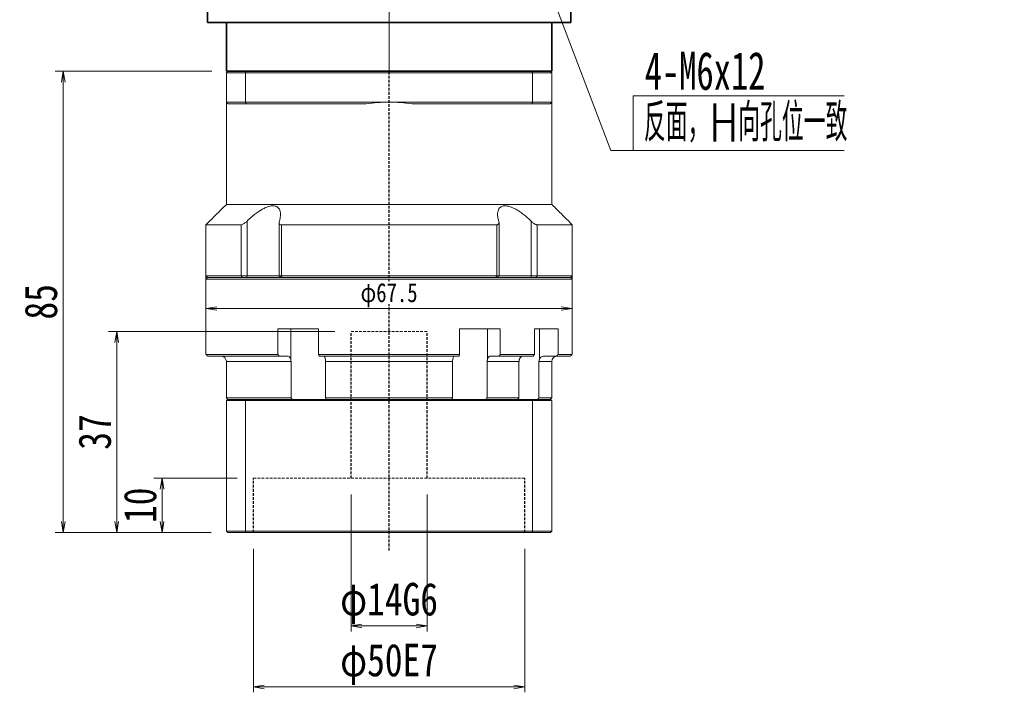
# Model space of a CAD drawing. Header units: millimetres. Extents: x -15 to 590, y -8 to 408.
# Tile 3 of 6: x 92 to 273, y 135 to 259. Entities that reach past the tile are written whole.
import ezdxf

# ---------------------------------------------------------------- set-up
doc = ezdxf.new("R2010")
doc.units = ezdxf.units.MM
doc.linetypes.add('DASHED', pattern=[0.75, 0.5, -0.25])
doc.linetypes.add('点画线', pattern=[18, 12, -2, 2, -2])
for name, color, linetype, lineweight in [('EB0_1', 7, 'Continuous', 35), ('中心线层', 1, '点画线', 18), ('尺寸线层', 3, 'Continuous', 18), ('粗实线层', 7, 'Continuous', 35)]:
    doc.layers.add(name, color=color, linetype=linetype, lineweight=lineweight)
doc.styles.add('TH_GBDIM', font='romans.shx', dxfattribs={"width": 0.8, "bigfont": 'gbcbig.shx'})
doc.styles.add('宋体', font='SimSun.ttf', dxfattribs={"width": 0.8})
doc.styles.add('标准', font='txt', dxfattribs={"width": 0.667})
doc.dimstyles.new('A水平标注$0', dxfattribs={"dimtxt": 3.5, "dimasz": 2, "dimexe": 1.5, "dimexo": 3, "dimgap": 1.1, "dimtad": 1, "dimtoh": 1, "dimdec": 4, "dimdsep": 46, "dimtxsty": '宋体', "dimblk": 'OPEN', "dimcen": 3, "dimclrd": 3, "dimclre": 3, "dimclrt": 6, "dimadec": 0, "dimazin": 0, "dimtm": 1e-09, "dimtfac": 1, "dimtdec": 4, "dimtix": 1, "dimtmove": 0, "dimatfit": 3, "dimldrblk": 'OPEN', "dimfxl": 0, "dimlwd": 13, "dimlwe": 13, "dimarcsym": 0})
doc.dimstyles.new('D直径标注φ25', dxfattribs={"dimtxt": 3.5, "dimasz": 2, "dimexe": 1, "dimexo": 3, "dimtad": 1, "dimtoh": 1, "dimdec": 1, "dimdsep": 46, "dimtxsty": '宋体', "dimblk": 'OPEN', "dimcen": 3, "dimclrd": 3, "dimclre": 3, "dimclrt": 130, "dimadec": 0, "dimazin": 0, "dimtm": 1e-09, "dimtfac": 1, "dimtdec": 1, "dimtmove": 0, "dimatfit": 0, "dimldrblk": 'OPEN', "dimfxl": 0, "dimlwd": 13, "dimlwe": 13, "dimarcsym": 0})

# ---------------------------------------------------------------- blocks, each defined once
blk = doc.blocks.new('_Open')
at = {"color": 0, "linetype": 'ByBlock', "lineweight": -2}
for p, q in [((-1, 0.167), (0, 0)), ((-1, -0.167), (0, 0)), ((0, 0), (-1, 0))]:
    blk.add_line(p, q, dxfattribs=at)
blk = doc.blocks.new('*D36')
at = {"layer": 'Defpoints', "color": 0, "transparency": 16777216}
for p in [(134.99, 164.62), (184.99, 164.62), (184.99, 136.15)]:
    blk.add_point(p, dxfattribs=at)
at = {"layer": '尺寸线层', "color": 3, "lineweight": 13, "transparency": 16777216}
for p, q in [((134.99, 161.62), (134.99, 135.15)), ((184.99, 161.62), (184.99, 135.15)), ((136.99, 136.15), (182.99, 136.15))]:
    blk.add_line(p, q, dxfattribs=at)
at = {"layer": '尺寸线层', "color": 3, "lineweight": 13, "transparency": 16777216, "xscale": 2, "yscale": 2, "zscale": 2, "rotation": 180}
blk.add_blockref('_Open', (134.99, 136.15), dxfattribs=at)
at = {"layer": '尺寸线层', "color": 3, "lineweight": 13, "transparency": 16777216, "xscale": 2, "yscale": 2, "zscale": 2}
blk.add_blockref('_Open', (184.99, 136.15), dxfattribs=at)
at = {"layer": '尺寸线层', "color": 130, "transparency": 16777216, "insert": (159.99, 140.28), "char_height": 6, "attachment_point": 5, "style": '宋体'}
blk.add_mtext('φ50E7', dxfattribs=at)
blk = doc.blocks.new('*D37')
at = {"layer": 'Defpoints', "color": 0, "transparency": 16777216}
for p in [(152.99, 174.62), (166.99, 174.62), (166.99, 147.37)]:
    blk.add_point(p, dxfattribs=at)
at = {"layer": '尺寸线层', "color": 3, "lineweight": 13, "transparency": 16777216}
for p, q in [((152.99, 171.62), (152.99, 146.37)), ((166.99, 171.62), (166.99, 146.37)), ((154.99, 147.37), (164.99, 147.37))]:
    blk.add_line(p, q, dxfattribs=at)
at = {"layer": '尺寸线层', "color": 3, "lineweight": 13, "transparency": 16777216, "xscale": 2, "yscale": 2, "zscale": 2, "rotation": 180}
blk.add_blockref('_Open', (152.99, 147.37), dxfattribs=at)
at = {"layer": '尺寸线层', "color": 3, "lineweight": 13, "transparency": 16777216, "xscale": 2, "yscale": 2, "zscale": 2}
blk.add_blockref('_Open', (166.99, 147.37), dxfattribs=at)
at = {"layer": '尺寸线层', "color": 130, "transparency": 16777216, "insert": (159.99, 151.5), "char_height": 6, "attachment_point": 5, "style": '宋体'}
blk.add_mtext('φ14G6', dxfattribs=at)
blk = doc.blocks.new('*D38')
at = {"layer": 'Defpoints', "color": 0, "transparency": 16777216}
for p in [(130.29, 249.62), (99.94, 164.62), (130.19, 164.62)]:
    blk.add_point(p, dxfattribs=at)
at = {"layer": '尺寸线层', "color": 3, "lineweight": 13, "transparency": 16777216}
for p, q in [((127.29, 249.62), (98.44, 249.62)), ((99.94, 247.62), (99.94, 166.62)), ((127.19, 164.62), (98.44, 164.62))]:
    blk.add_line(p, q, dxfattribs=at)
at = {"layer": '尺寸线层', "color": 3, "lineweight": 13, "transparency": 16777216, "xscale": 2, "yscale": 2, "zscale": 2}
for p, rotation in [((99.94, 249.62), 90), ((99.94, 164.62), 270)]:
    blk.add_blockref('_Open', p, dxfattribs=dict(at, rotation=rotation))
at = {"layer": '尺寸线层', "color": 6, "transparency": 16777216, "insert": (95.84, 207.12), "char_height": 6, "attachment_point": 5, "rotation": 90, "style": '宋体', "bg_fill": 3, "box_fill_scale": 1.1, "bg_fill_color": 256, "bg_fill_true_color": 13158600, "bg_fill_transparency": 0}
blk.add_mtext('85', dxfattribs=at)
blk = doc.blocks.new('*D39')
at = {"layer": 'Defpoints', "color": 0, "transparency": 16777216}
for p in [(134.99, 174.62), (118.15, 164.62), (130.19, 164.62)]:
    blk.add_point(p, dxfattribs=at)
at = {"layer": '尺寸线层', "color": 3, "lineweight": 13, "transparency": 16777216}
for p, q in [((131.99, 174.62), (116.65, 174.62)), ((118.15, 172.62), (118.15, 166.62)), ((127.19, 164.62), (116.65, 164.62))]:
    blk.add_line(p, q, dxfattribs=at)
at = {"layer": '尺寸线层', "color": 3, "lineweight": 13, "transparency": 16777216, "xscale": 2, "yscale": 2, "zscale": 2}
for p, rotation in [((118.15, 174.62), 90), ((118.15, 164.62), 270)]:
    blk.add_blockref('_Open', p, dxfattribs=dict(at, rotation=rotation))
at = {"layer": '尺寸线层', "color": 6, "transparency": 16777216, "insert": (114.12, 169.62), "char_height": 6, "attachment_point": 5, "rotation": 90, "style": '宋体', "bg_fill": 3, "box_fill_scale": 1.1, "bg_fill_color": 257, "bg_fill_transparency": 0}
blk.add_mtext('10', dxfattribs=at)
blk = doc.blocks.new('*D40')
at = {"layer": 'Defpoints', "color": 0, "transparency": 16777216}
for p in [(152.99, 201.62), (109.79, 164.62), (130.19, 164.62)]:
    blk.add_point(p, dxfattribs=at)
at = {"layer": '尺寸线层', "color": 3, "lineweight": 13, "transparency": 16777216}
for p, q in [((149.99, 201.62), (108.29, 201.62)), ((109.79, 199.62), (109.79, 166.62)), ((127.19, 164.62), (108.29, 164.62))]:
    blk.add_line(p, q, dxfattribs=at)
at = {"layer": '尺寸线层', "color": 3, "lineweight": 13, "transparency": 16777216, "xscale": 2, "yscale": 2, "zscale": 2}
for p, rotation in [((109.79, 201.62), 90), ((109.79, 164.62), 270)]:
    blk.add_blockref('_Open', p, dxfattribs=dict(at, rotation=rotation))
at = {"layer": '尺寸线层', "color": 6, "transparency": 16777216, "insert": (105.76, 183.12), "char_height": 6, "attachment_point": 5, "rotation": 90, "style": '宋体', "bg_fill": 3, "box_fill_scale": 1.1, "bg_fill_color": 257, "bg_fill_transparency": 0}
blk.add_mtext('37', dxfattribs=at)
blk = doc.blocks.new('*D41')
at = {"color": 3, "lineweight": 13, "transparency": 16777216}
for p, q in [((126.24, 213.62), (126.24, 204.89)), ((193.74, 213.62), (193.74, 204.89)), ((191.74, 205.89), (128.24, 205.89))]:
    blk.add_line(p, q, dxfattribs=at)
at = {"layer": 'Defpoints', "color": 0, "transparency": 16777216}
for p in [(126.24, 216.62), (193.74, 216.62), (126.24, 205.89)]:
    blk.add_point(p, dxfattribs=at)
at = {"color": 3, "lineweight": 13, "transparency": 16777216, "xscale": 2, "yscale": 2, "zscale": 2, "rotation": 180}
blk.add_blockref('_Open', (126.24, 205.89), dxfattribs=at)
at = {"color": 3, "lineweight": 13, "transparency": 16777216, "xscale": 2, "yscale": 2, "zscale": 2}
blk.add_blockref('_Open', (193.74, 205.89), dxfattribs=at)
at = {"color": 130, "transparency": 16777216, "insert": (159.99, 208.34), "char_height": 3.5, "attachment_point": 5, "style": '宋体', "bg_fill": 3, "box_fill_scale": 1.1, "bg_fill_color": 257, "bg_fill_transparency": 0}
blk.add_mtext('φ67.5', dxfattribs=at)

msp = doc.modelspace()

# ---------------------------------------------------------------- linework, layer by layer
at = {"color": 7, "linetype": 'Continuous', "lineweight": 15}
for p, q in [((129.98955, 249.32176), (133.53203, 249.32176)), ((129.98955, 249.32176), (129.98955, 243.92176)), ((133.64567, 249.62176), (130.28955, 249.62176)), ((133.53203, 243.92176), (133.53203, 249.32176)), ((133.53203, 249.32176), (186.44706, 249.32176)), ((186.33343, 249.62176), (133.64567, 249.62176)), ((189.68955, 249.62176), (186.33343, 249.62176)), ((186.44706, 249.32176), (189.98955, 249.32176)), ((186.44706, 249.32176), (186.44706, 243.92176)), ((189.98955, 243.92176), (189.98955, 249.32176)), ((133.53203, 243.92176), (129.98955, 243.92176)), ((130.28955, 243.62176), (133.64567, 243.62176)), ((159.98955, 243.92176), (133.53203, 243.92176)), ((133.64567, 243.62176), (155.75753, 243.62176)), ((186.44706, 243.92176), (159.98955, 243.92176)), ((164.22157, 243.62176), (186.33343, 243.62176)), ((186.33343, 243.62176), (189.68955, 243.62176)), ((189.98955, 243.92176), (186.44706, 243.92176)), ((189.98955, 225.07176), (129.98955, 225.07176)), ((133.80797, 211.92176), (133.80797, 221.9912)), ((186.17113, 221.9912), (186.17113, 211.92176)), ((132.69767, 221.32176), (126.23955, 221.32176)), ((132.69767, 221.32176), (132.69767, 211.92176)), ((179.84442, 221.32176), (140.13467, 221.32176)), ((140.13467, 211.92176), (140.13467, 221.32176)), ((179.84442, 221.32176), (179.84442, 211.92176)), ((193.73955, 221.32176), (187.28142, 221.32176)), ((187.28142, 211.92176), (187.28142, 221.32176)), ((132.69767, 211.92176), (126.23955, 211.92176)), ((126.23955, 211.32176), (159.98955, 211.32176)), ((126.53955, 211.62176), (132.94027, 211.62176)), ((159.98955, 211.62176), (126.53955, 211.62176)), ((133.80797, 211.92176), (132.69767, 211.92176)), ((132.94027, 211.62176), (132.69767, 211.92176)), ((133.71748, 211.62176), (133.80797, 211.92176)), ((139.72297, 211.92176), (133.80797, 211.92176)), ((140.13467, 211.92176), (139.72297, 211.92176)), ((179.84442, 211.92176), (140.13467, 211.92176)), ((140.31116, 211.62176), (140.13467, 211.92176)), ((140.31116, 211.62176), (179.66793, 211.62176)), ((193.43955, 211.62176), (159.98955, 211.62176)), ((159.98955, 211.32176), (193.73955, 211.32176)), ((179.84442, 211.92176), (179.66793, 211.62176)), ((180.25613, 211.92176), (179.84442, 211.92176)), ((186.17113, 211.92176), (180.25613, 211.92176)), ((186.17113, 211.92176), (186.26162, 211.62176)), ((187.28142, 211.92176), (186.17113, 211.92176)), ((187.28142, 211.92176), (187.03883, 211.62176)), ((187.03883, 211.62176), (193.43955, 211.62176)), ((193.73955, 211.92176), (187.28142, 211.92176)), ((139.50276, 202.12176), (139.50276, 197.42176)), ((139.50276, 202.12176), (147.00547, 202.12176)), ((141.86688, 202.12176), (141.86688, 196.50514)), ((147.00547, 197.42176), (147.00547, 202.12176)), ((172.97362, 202.12176), (172.97362, 197.42176)), ((172.97362, 202.12176), (180.47634, 202.12176)), ((178.11221, 202.12176), (178.11221, 196.50514)), ((180.47634, 197.42176), (180.47634, 202.12176)), ((186.81032, 202.12176), (186.81032, 197.42176)), ((186.81032, 202.12176), (191.14202, 202.12176)), ((187.6859, 202.12176), (187.6859, 196.50514)), ((191.14202, 197.42176), (191.14202, 202.12176)), ((139.50276, 197.42176), (126.23955, 197.42176)), ((126.53955, 197.12176), (139.6958, 197.12176)), ((129.98955, 196.12176), (141.91669, 196.12176)), ((139.6958, 197.12176), (141.27245, 197.12176)), ((141.91669, 196.12176), (141.91669, 189.42176)), ((172.97362, 197.42176), (147.00547, 197.42176)), ((147.10819, 197.12176), (172.87091, 197.12176)), ((148.28884, 196.12176), (171.69025, 196.12176)), ((148.28884, 189.42176), (148.28884, 196.12176)), ((171.69025, 196.12176), (171.69025, 189.42176)), ((178.06241, 189.42176), (178.06241, 196.12176)), ((178.06241, 196.12176), (183.93473, 196.12176)), ((178.70665, 197.12176), (180.2833, 197.12176)), ((180.2833, 197.12176), (186.58027, 197.12176)), ((186.81032, 197.42176), (180.47634, 197.42176)), ((183.93473, 196.12176), (183.93473, 189.42176)), ((187.6137, 189.42176), (187.6137, 196.12176)), ((187.6137, 196.12176), (189.98955, 196.12176)), ((188.5549, 197.12176), (190.85981, 197.12176)), ((190.85981, 197.12176), (193.43955, 197.12176)), ((193.73955, 197.42176), (191.14202, 197.42176)), ((141.91669, 189.42176), (129.98955, 189.42176)), ((129.98955, 188.92176), (133.53203, 188.92176)), ((129.98955, 188.92176), (129.98955, 164.82176)), ((133.60774, 189.12176), (130.18955, 189.12176)), ((133.53203, 188.92176), (186.44706, 188.92176)), ((133.53203, 188.92176), (133.53203, 164.82176)), ((186.37136, 189.12176), (133.60774, 189.12176)), ((171.69025, 189.42176), (148.28884, 189.42176)), ((183.93473, 189.42176), (178.06241, 189.42176)), ((189.78955, 189.12176), (186.37136, 189.12176)), ((186.44706, 188.92176), (186.44706, 164.82176)), ((186.44706, 188.92176), (189.98955, 188.92176)), ((189.98955, 189.42176), (187.6137, 189.42176)), ((189.98955, 188.92176), (189.98955, 164.82176)), ((133.53203, 164.82176), (129.98955, 164.82176)), ((130.18955, 164.62176), (133.60774, 164.62176)), ((186.44706, 164.82176), (133.53203, 164.82176)), ((133.60774, 164.62176), (186.37136, 164.62176)), ((186.37136, 164.62176), (189.78955, 164.62176)), ((189.98955, 164.82176), (186.44706, 164.82176))]:
    msp.add_line(p, q, dxfattribs=at)
at = {"color": 1, "linetype": 'DASHED'}
msp.add_line((159.98955, 161.29684), (159.98955, 249.62176), dxfattribs=at)
at = {"color": 6, "linetype": 'DASHED', "lineweight": 15}
for p, q in [((152.98955, 201.62176), (166.98955, 201.62176)), ((134.98955, 174.62176), (184.98955, 174.62176))]:
    msp.add_line(p, q, dxfattribs=at)
at = {"color": 6, "linetype": 'DASHED'}
for p, q in [((152.98955, 174.62176), (152.98955, 201.62176)), ((166.98955, 174.62176), (166.98955, 201.62176)), ((134.98955, 164.62176), (134.98955, 174.62176)), ((184.98955, 164.62176), (184.98955, 174.62176))]:
    msp.add_line(p, q, dxfattribs=at)
at = {"color": 7, "linetype": 'Continuous', "lineweight": 15}
for centre, radius, start, end in [((159.98955, 213.92176), 30, 90, 98.1096145), ((159.98955, 213.92176), 30, 81.8903855, 90), ((128.98955, 196.12176), 1, 0, 90), ((190.98955, 196.12176), 1, 90, 180)]:
    msp.add_arc(centre, radius, start, end, dxfattribs=at)
for points in [[(129.98955, 249.32176), (130.28955, 249.62176)], [(133.53203, 249.32176), (133.64567, 249.62176)], [(186.44706, 249.32176), (186.33343, 249.62176)], [(189.68955, 249.62176), (189.98955, 249.32176)], [(129.98955, 225.07176), (129.98955, 243.92176)], [(129.98955, 243.92176), (130.28955, 243.62176)], [(133.53203, 243.92176), (133.64567, 243.62176)], [(186.33343, 243.62176), (186.44706, 243.92176)], [(189.68955, 243.62176), (189.98955, 243.92176)], [(189.98955, 243.92176), (189.98955, 225.07176)], [(126.23955, 221.32176), (129.98955, 225.07176)], [(189.98955, 225.07176), (193.73955, 221.32176)], [(139.72297, 211.92176), (139.72297, 221.73196)], [(180.25613, 221.72984), (180.25613, 211.92176)], [(126.23955, 211.92176), (126.23955, 221.32176)], [(193.73955, 221.32176), (193.73955, 211.92176)], [(126.53955, 211.62176), (126.23955, 211.92176)], [(126.23955, 211.32176), (126.53955, 211.62176)], [(126.23955, 197.42176), (126.23955, 211.32176)], [(140.02297, 211.62176), (139.72297, 211.92176)], [(180.25613, 211.92176), (179.95613, 211.62176)], [(193.73955, 211.92176), (193.43955, 211.62176)], [(193.43955, 211.62176), (193.73955, 211.32176)], [(193.73955, 211.32176), (193.73955, 197.42176)], [(126.53955, 197.12176), (126.23955, 197.42176)], [(129.98955, 189.42176), (129.98955, 196.12176)], [(139.6958, 197.12176), (139.50276, 197.42176)], [(141.86688, 196.50514), (141.91669, 196.12176)], [(147.00547, 197.42176), (147.10819, 197.12176)], [(148.28884, 196.12176), (148.2634, 196.50514)], [(171.7157, 196.50514), (171.69025, 196.12176)], [(172.87091, 197.12176), (172.97362, 197.42176)], [(178.06241, 196.12176), (178.11221, 196.50514)], [(180.47634, 197.42176), (180.2833, 197.12176)], [(183.99287, 196.50514), (183.93473, 196.12176)], [(186.58027, 197.12176), (186.81032, 197.42176)], [(187.6137, 196.12176), (187.6859, 196.50514)], [(189.98955, 196.12176), (189.98955, 189.42176)], [(191.14202, 197.42176), (190.85981, 197.12176)], [(193.73955, 197.42176), (193.43955, 197.12176)], [(130.28955, 189.12176), (129.98955, 189.42176)], [(129.98955, 188.92176), (130.18955, 189.12176)], [(133.53203, 188.92176), (133.60774, 189.12176)], [(142.12443, 189.12176), (141.91669, 189.42176)], [(148.28884, 189.42176), (148.37471, 189.12176)], [(171.60439, 189.12176), (171.69025, 189.42176)], [(178.06241, 189.42176), (177.85467, 189.12176)], [(183.71564, 189.12176), (183.93473, 189.42176)], [(186.44706, 188.92176), (186.37136, 189.12176)], [(187.6137, 189.42176), (187.32424, 189.12176)], [(189.98955, 189.42176), (189.68955, 189.12176)], [(189.78955, 189.12176), (189.98955, 188.92176)], [(130.18955, 164.62176), (129.98955, 164.82176)], [(133.60774, 164.62176), (133.53203, 164.82176)], [(186.37136, 164.62176), (186.44706, 164.82176)], [(189.98955, 164.82176), (189.78955, 164.62176)]]:
    msp.add_open_spline(points, degree=1, dxfattribs=at)
for points, knots in [([(139.76955, 221.9912), (139.85587, 222.31589), (139.99673, 222.84571), (139.99694, 223.51547), (139.89742, 223.9808), (139.70434, 224.34105), (139.39178, 224.65464), (138.84745, 224.86135), (138.019, 224.79198), (137.18537, 224.48636), (136.4399, 224.08898), (135.68501, 223.60003), (134.86784, 222.97079), (134.22243, 222.39505), (133.88148, 222.06283), (133.80797, 221.9912)], [0, 0, 0, 0, 1.111823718, 1.814206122, 2.515660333, 3.044836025, 3.573294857, 4.429537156, 5.288250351, 6.104434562, 6.713373, 7.323286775, 8.207714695, 9.093503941, 9.336985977, 9.336985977, 9.336985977, 9.336985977]), ([(186.17113, 221.9912), (186.00235, 222.15378), (185.66346, 222.48022), (185.07693, 222.98973), (184.40992, 223.51373), (183.72336, 223.97746), (183.07871, 224.34002), (182.536, 224.583), (182.03823, 224.7426), (181.60335, 224.82214), (181.20267, 224.82714), (180.86228, 224.75771), (180.58163, 224.62307), (180.32867, 224.40915), (180.12581, 224.09084), (179.98715, 223.6048), (179.976, 222.97383), (180.08425, 222.39842), (180.18751, 222.06283), (180.20955, 221.9912)], [0, 0, 0, 0, 0.553902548, 1.112192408, 1.806376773, 2.51506714, 3.037171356, 3.572009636, 3.995519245, 4.430649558, 4.854541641, 5.292182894, 5.696545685, 6.110001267, 6.710526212, 7.328053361, 8.20046253, 9.097057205, 9.340373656, 9.340373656, 9.340373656, 9.340373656]), ([(133.80797, 221.9912), (133.68405, 221.87723), (133.47092, 221.68119), (133.14799, 221.4704), (132.88695, 221.34564), (132.76032, 221.32967), (132.69767, 221.32176)], [0, 0, 0, 0, 0.461690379, 0.794104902, 1.059065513, 1.318521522, 1.318521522, 1.318521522, 1.318521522]), ([(140.13467, 221.32176), (140.06621, 221.32877), (139.92957, 221.34274), (139.78551, 221.4566), (139.697, 221.66549), (139.74261, 221.87027), (139.76955, 221.9912)], [0, 0, 0, 0, 0.1713953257, 0.3420313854, 0.5797240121, 0.9225193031, 0.9225193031, 0.9225193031, 0.9225193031]), ([(180.20955, 221.9912), (180.23553, 221.87723), (180.28022, 221.68119), (180.20344, 221.4704), (180.06274, 221.34564), (179.91668, 221.32967), (179.84442, 221.32176)], [0, 0, 0, 0, 0.3230947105, 0.5557211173, 0.741142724, 0.9227121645, 0.9227121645, 0.9227121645, 0.9227121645]), ([(187.28142, 221.32176), (187.22268, 221.32877), (187.10545, 221.34274), (186.85581, 221.4566), (186.52656, 221.66549), (186.30309, 221.87027), (186.17113, 221.9912)], [0, 0, 0, 0, 0.244975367, 0.488865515, 0.828599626, 1.318556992, 1.318556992, 1.318556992, 1.318556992]), ([(141.27245, 197.12176), (141.29708, 197.12041), (141.39382, 197.1151), (141.5595, 197.03759), (141.7383, 196.83908), (141.82981, 196.63798), (141.86269, 196.52017), (141.86688, 196.50514)], [0, 0, 0, 0, 0.0898846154, 0.3530449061, 0.6161572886, 0.8790264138, 0.9174460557, 0.9174460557, 0.9174460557, 0.9174460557]), ([(148.2634, 196.50514), (148.24517, 196.60467), (148.20868, 196.80388), (148.11504, 197.01306), (148.02339, 197.11066), (147.96606, 197.119), (147.9471, 197.12176)], [0, 0, 0, 0, 0.2094481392, 0.4192300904, 0.6292069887, 0.7329719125, 0.7329719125, 0.7329719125, 0.7329719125]), ([(172.03199, 197.12176), (172.01889, 197.12041), (171.96741, 197.1151), (171.87925, 197.03759), (171.78412, 196.83908), (171.73542, 196.63798), (171.71793, 196.52017), (171.7157, 196.50514)], [0, 0, 0, 0, 0.0718302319, 0.2821316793, 0.4923948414, 0.7024636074, 0.7331662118, 0.7331662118, 0.7331662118, 0.7331662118]), ([(178.11221, 196.50514), (178.12744, 196.55521), (178.15834, 196.65678), (178.22437, 196.79063), (178.30354, 196.90748), (178.39375, 197.00113), (178.49362, 197.0701), (178.59864, 197.11368), (178.67099, 197.11909), (178.70665, 197.12176)], [0, 0, 0, 0, 0.129312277, 0.2623626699, 0.3919270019, 0.5252420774, 0.6549272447, 0.7883655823, 0.9180312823, 0.9180312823, 0.9180312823, 0.9180312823]), ([(184.70129, 197.12176), (184.67192, 197.12046), (184.60002, 197.11726), (184.48612, 197.08629), (184.36533, 197.02611), (184.25303, 196.93905), (184.15442, 196.82978), (184.07073, 196.69919), (184.02025, 196.58754), (183.99786, 196.52017), (183.99287, 196.50514)], [0, 0, 0, 0, 0.098079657, 0.240108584, 0.386257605, 0.528258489, 0.674384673, 0.816253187, 0.962246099, 1.004168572, 1.004168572, 1.004168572, 1.004168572]), ([(187.6859, 196.50514), (187.73598, 196.60467), (187.83621, 196.80388), (188.09351, 197.01306), (188.34531, 197.11066), (188.50281, 197.119), (188.5549, 197.12176)], [0, 0, 0, 0, 0.323097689, 0.646710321, 0.970623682, 1.130692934, 1.130692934, 1.130692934, 1.130692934])]:
    msp.add_open_spline(points, degree=3, knots=knots, dxfattribs=at)
at = {"layer": 'EB0_1'}
msp.add_line((189.98955, 249.62176), (129.98955, 249.62176), dxfattribs=at)
at = {"layer": '中心线层'}
msp.add_line((159.98955, 249.62176), (159.98955, 341.62176), dxfattribs=at)
at = {"layer": '尺寸线层', "color": 0, "linetype": 'Continuous'}
msp.add_line((186.86087, 271.75044), (200.84995, 235.02591), dxfattribs=at)
at = {"layer": '尺寸线层', "color": 0}
for p, q in [((205.00986, 245.09205), (243.8522, 245.09205)), ((205.00986, 235.02591), (205.00986, 245.09205)), ((200.84995, 235.02591), (205.00986, 235.02591)), ((205.00986, 235.02591), (243.8522, 235.02591))]:
    msp.add_line(p, q, dxfattribs=at)
at = {"layer": '粗实线层'}
for p, q in [((126.48955, 338.62176), (126.48955, 258.62176)), ((193.48955, 338.62176), (193.48955, 258.62176)), ((126.48955, 258.62176), (193.48955, 258.62176)), ((129.98955, 249.62176), (129.98955, 258.62176)), ((189.98955, 249.62176), (189.98955, 258.62176))]:
    msp.add_line(p, q, dxfattribs=at)

# ---------------------------------------------------------------- texts
at = {"layer": '尺寸线层', "color": 0}
for s, style, width, p in [('4-M6x12', '标准', 0.667, (207.12265, 246.2009)), ('反面，H向孔位一致', 'TH_GBDIM', 0.8, (206.95114, 236.67163))]:
    msp.add_text(s, height=7, dxfattribs=dict(at, style=style, width=width)).set_placement(p)

# ---------------------------------------------------------------- dimensions: what is measured, and where the dimension line sits
at = {"layer": '尺寸线层'}
for base, p1, p2, text, picture, middle in [((166.98955, 147.36565), (152.98955, 174.62176), (166.98955, 174.62176), '<>G6', '*D37', (159.98955, 147.36565)), ((184.98955, 136.14711), (134.98955, 164.62176), (184.98955, 164.62176), '<>E7', '*D36', (159.98955, 136.14711))]:
    dim = msp.add_linear_dim(base=base, p1=p1, p2=p2, text=text, dimstyle='D直径标注φ25', override={"dimtxt": 6, "dimgap": 1, "dimpost": 'φ<>', "dimtfill": 0}, dxfattribs=at)
    dim.commit()
    dim.dimension.update_dxf_attribs({"geometry": picture, "text_midpoint": middle, "dimtype": 160})

# ---------------------------------------------------------------- next in the draw order: dimensions: what is measured, and where the dimension line sits
dim = msp.add_linear_dim(base=(99.93552, 164.62176), p1=(130.28955, 249.62176), p2=(130.18955, 164.62176), angle=90, dimstyle='A水平标注$0', override={"dimtxt": 6}, dxfattribs=at)
dim.commit()
dim.dimension.update_dxf_attribs({"geometry": '*D38', "text_midpoint": (99.93552, 207.12176), "dimtype": 160})

# ---------------------------------------------------------------- next in the draw order: dimensions: what is measured, and where the dimension line sits
at = {"color": 0}
dim = msp.add_linear_dim(base=(126.23955, 205.88996), p1=(193.73955, 216.62176), p2=(126.23955, 216.62176), text='φ<>', dimstyle='D直径标注φ25', override={"dimgap": 0.625, "dimtad": 1, "dimjust": 0, "dimdec": 1, "dimlfac": 1, "dimpost": '<>', "dimse1": 0, "dimse2": 0, "dimsd1": 0, "dimsd2": 0, "dimtofl": 1, "dimtvp": 0.1}, dxfattribs=at)
dim.commit()
dim.dimension.update_dxf_attribs({"geometry": '*D41', "text_midpoint": (159.98955, 208.34318)})
at = {"layer": '尺寸线层'}
dim = msp.add_linear_dim(base=(118.14907, 164.62176), p1=(134.98955, 174.62176), p2=(130.18955, 164.62176), angle=90, dimstyle='A水平标注$0', override={"dimtxt": 6, "dimblk": 'Open', "dimtfill": 1, "dimtfillclr": 256}, dxfattribs=at)
dim.commit()
dim.dimension.update_dxf_attribs({"geometry": '*D39', "text_midpoint": (118.14907, 169.62176), "dimtype": 160})

# ---------------------------------------------------------------- next in the draw order: dimensions: what is measured, and where the dimension line sits
dim = msp.add_linear_dim(base=(109.78825, 164.62176), p1=(152.98955, 201.62176), p2=(130.18955, 164.62176), angle=90, dimstyle='A水平标注$0', override={"dimtxt": 6, "dimblk": 'Open', "dimtfill": 1, "dimtfillclr": 256}, dxfattribs=at)
dim.commit()
dim.dimension.update_dxf_attribs({"geometry": '*D40', "text_midpoint": (109.78825, 183.12176), "dimtype": 160})

doc.saveas('drawing.dxf')
